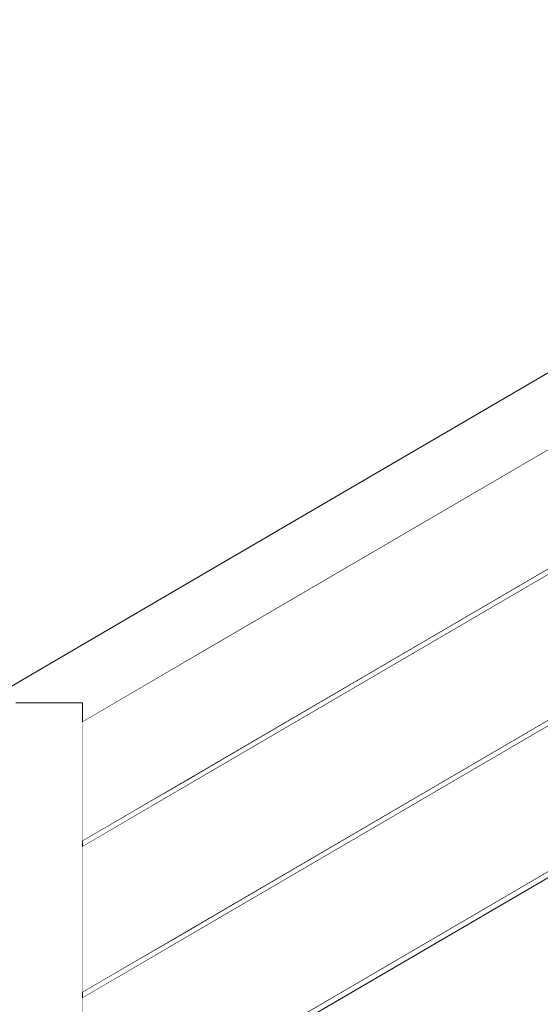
# Model space of a CAD drawing. Header units: millimetres. Extents: x -101298 to -58298, y 45839 to 66839.
# Tile 116 of 124: x -83059 to -82670, y 60989 to 61726. Entities that reach past the tile are written whole.
import ezdxf

# ---------------------------------------------------------------- set-up
doc = ezdxf.new("R2010")
doc.units = ezdxf.units.MM
doc.header["$MEASUREMENT"] = 0
doc.linetypes.add('Wipeout_Contour', pattern=[1000, 0, -1000])
doc.layers.add('Nowe_Konstrukcja - Schody', color=7, linetype='Continuous')
doc.layers.add('Nowe_Konstrukcja - Ściany zew', color=7, linetype='Continuous')
doc.layers.add('Nowe_Konstrukcja - Schody_Nr_pióra__101', color=250, linetype='Continuous', lineweight=13, true_color=0x333333)

msp = doc.modelspace()

# ---------------------------------------------------------------- wipeouts: each hides what was drawn before it
at = {"color": 254, "linetype": 'Wipeout_Contour', "lineweight": 0, "ltscale": 412878.330944}
msp.add_wipeout([(-83218.92, 61134.8), (-83216.18, 61130.12), (-83046.18, 61229.47), (-83048.92, 61234.15)], dxfattribs=at).dxf.layer = 'Nowe_Konstrukcja - Schody'
at = {"color": 254, "linetype": 'Wipeout_Contour', "lineweight": 0, "ltscale": 411369.443878}
msp.add_wipeout([(-82927.98, 60933.05), (-82927.26, 60931.83), (-82647.26, 61095.46), (-82647.98, 61096.68)], dxfattribs=at).dxf.layer = 'Nowe_Konstrukcja - Schody'

# ---------------------------------------------------------------- next in the draw order: wipeouts: each hides what was drawn before it
at = {"color": 254, "linetype": 'Wipeout_Contour', "lineweight": 0, "ltscale": 722394.004637}
msp.add_wipeout([(-83046.18, 61229.47), (-83216.18, 61130.12), (-83212.09, 61123.12), (-83062.26, 61210.68), (-83062.26, 61214.21), (-83056.22, 61214.21), (-83042.09, 61222.47)], dxfattribs=at).dxf.layer = 'Nowe_Konstrukcja - Schody'
at = {"color": 254, "linetype": 'Wipeout_Contour', "lineweight": 0, "ltscale": 411364.24865}
msp.add_wipeout([(-82927.26, 60931.83), (-82926.55, 60930.6), (-82646.55, 61094.24), (-82647.26, 61095.46)], dxfattribs=at).dxf.layer = 'Nowe_Konstrukcja - Schody'

# ---------------------------------------------------------------- next in the draw order: wipeouts: each hides what was drawn before it
at = {"color": 254, "linetype": 'Wipeout_Contour', "lineweight": 0, "ltscale": 309509.480822}
msp.add_wipeout([(-83042.09, 61222.47), (-83056.22, 61214.21), (-83037.26, 61214.21)], dxfattribs=at).dxf.layer = 'Nowe_Konstrukcja - Schody'
at = {"color": 254, "linetype": 'Wipeout_Contour', "lineweight": 0, "ltscale": 411360.575064}
msp.add_wipeout([(-82926.55, 60930.6), (-82926.25, 60930.1), (-82646.25, 61093.73), (-82646.55, 61094.24)], dxfattribs=at).dxf.layer = 'Nowe_Konstrukcja - Schody'

# ---------------------------------------------------------------- next in the draw order: wipeouts: each hides what was drawn before it
at = {"color": 254, "linetype": 'Wipeout_Contour', "lineweight": 0, "ltscale": 412891.776614}
msp.add_wipeout([(-83049.88, 61235.79), (-83219.88, 61136.44), (-83218.92, 61134.8), (-83048.92, 61234.15)], dxfattribs=at).dxf.layer = 'Nowe_Konstrukcja - Schody'
at = {"color": 254, "linetype": 'Wipeout_Contour', "lineweight": 0, "ltscale": 411373.117452}
msp.add_wipeout([(-82928.27, 60933.55), (-82927.98, 60933.05), (-82647.98, 61096.68), (-82648.27, 61097.19)], dxfattribs=at).dxf.layer = 'Nowe_Konstrukcja - Schody'

# ---------------------------------------------------------------- next in the draw order: wipeouts: each hides what was drawn before it
at = {"color": 254, "linetype": 'Wipeout_Contour', "lineweight": 0, "ltscale": 412621.63386}
msp.add_wipeout([(-83048.92, 61234.15), (-83046.18, 61229.47), (-82936.18, 61293.75), (-82938.92, 61298.43)], dxfattribs=at).dxf.layer = 'Nowe_Konstrukcja - Schody'

# ---------------------------------------------------------------- next in the draw order: wipeouts: each hides what was drawn before it
at = {"color": 254, "linetype": 'Wipeout_Contour', "lineweight": 0, "ltscale": 412596.774193}
msp.add_wipeout([(-83046.18, 61229.47), (-83042.09, 61222.47), (-82932.09, 61286.75), (-82936.18, 61293.75)], dxfattribs=at).dxf.layer = 'Nowe_Konstrukcja - Schody'

# ---------------------------------------------------------------- next in the draw order: wipeouts: each hides what was drawn before it
at = {"color": 254, "linetype": 'Wipeout_Contour', "lineweight": 0, "ltscale": 412564.293846}
msp.add_wipeout([(-83042.09, 61222.47), (-83037.26, 61214.21), (-82927.26, 61278.49), (-82932.09, 61286.75)], dxfattribs=at).dxf.layer = 'Nowe_Konstrukcja - Schody'

# ---------------------------------------------------------------- next in the draw order: wipeouts: each hides what was drawn before it
at = {"color": 254, "linetype": 'Wipeout_Contour', "lineweight": 0, "ltscale": 412522.685972}
msp.add_wipeout([(-83037.26, 61214.21), (-83018.3, 61214.21), (-82922.44, 61270.23), (-82927.26, 61278.49)], dxfattribs=at).dxf.layer = 'Nowe_Konstrukcja - Schody'

# ---------------------------------------------------------------- next in the draw order: wipeouts: each hides what was drawn before it
at = {"color": 254, "linetype": 'Wipeout_Contour', "lineweight": 0, "ltscale": 515623.948798}
msp.add_wipeout([(-83018.3, 61214.21), (-83012.26, 61214.21), (-83012.26, 61208.34), (-82918.34, 61263.23), (-82922.44, 61270.23)], dxfattribs=at).dxf.layer = 'Nowe_Konstrukcja - Schody'

# ---------------------------------------------------------------- next in the draw order: wipeouts: each hides what was drawn before it
at = {"color": 254, "linetype": 'Wipeout_Contour', "lineweight": 0, "ltscale": 412458.311344}
msp.add_wipeout([(-83012.26, 61208.34), (-83012.26, 61202.06), (-82915.61, 61258.55), (-82918.34, 61263.23)], dxfattribs=at).dxf.layer = 'Nowe_Konstrukcja - Schody'

# ---------------------------------------------------------------- next in the draw order: wipeouts: each hides what was drawn before it
at = {"color": 254, "linetype": 'Wipeout_Contour', "lineweight": 0, "ltscale": 412446.555122}
msp.add_wipeout([(-82915.61, 61258.55), (-83012.26, 61202.06), (-83012.26, 61199.86), (-82914.65, 61256.91)], dxfattribs=at).dxf.layer = 'Nowe_Konstrukcja - Schody'

# ---------------------------------------------------------------- next in the draw order: wipeouts: each hides what was drawn before it
at = {"color": 254, "linetype": 'Wipeout_Contour', "lineweight": 0, "ltscale": 412635.087896}
msp.add_wipeout([(-82939.88, 61300.08), (-83049.88, 61235.79), (-83048.92, 61234.15), (-82938.92, 61298.43)], dxfattribs=at).dxf.layer = 'Nowe_Konstrukcja - Schody'
at = {"color": 254, "linetype": 'Wipeout_Contour', "lineweight": 0, "ltscale": 411467.701903}
msp.add_wipeout([(-83062.26, 60214.86), (-83012.26, 60214.86), (-83012.26, 61214.21), (-83062.26, 61214.21)], dxfattribs=at).dxf.layer = 'Nowe_Konstrukcja - Schody'

# ---------------------------------------------------------------- next in the draw order: linework, layer by layer
at = {"layer": 'Nowe_Konstrukcja - Schody_Nr_pióra__101', "color": 250, "linetype": 'Continuous', "lineweight": 13, "true_color": 0x333333}
for p, q in [((-83219.88, 61136.44), (-83049.88, 61235.79)), ((-83062.26, 61214.21), (-83012.26, 61214.21))]:
    msp.add_line(p, q, dxfattribs=at)

# ---------------------------------------------------------------- next in the draw order: wipeouts: each hides what was drawn before it
at = {"color": 254, "linetype": 'Wipeout_Contour', "lineweight": 0, "ltscale": 412266.019406}
msp.add_wipeout([(-82938.92, 61298.43), (-82936.18, 61293.75), (-82656.18, 61457.39), (-82658.92, 61462.07)], dxfattribs=at).dxf.layer = 'Nowe_Konstrukcja - Schody'
at = {"color": 254, "linetype": 'Wipeout_Contour', "lineweight": 0, "ltscale": 411972.421698}
msp.add_wipeout([(-83012.26, 60997.12), (-83012.26, 60995.48), (-82927.26, 61045.16), (-82927.98, 61046.38)], dxfattribs=at).dxf.layer = 'Nowe_Konstrukcja - Schody'

# ---------------------------------------------------------------- next in the draw order: wipeouts: each hides what was drawn before it
at = {"color": 254, "linetype": 'Wipeout_Contour', "lineweight": 0, "ltscale": 412241.138284}
msp.add_wipeout([(-82936.18, 61293.75), (-82932.09, 61286.75), (-82652.09, 61450.39), (-82656.18, 61457.39)], dxfattribs=at).dxf.layer = 'Nowe_Konstrukcja - Schody'
at = {"color": 254, "linetype": 'Wipeout_Contour', "lineweight": 0, "ltscale": 411967.884928}
msp.add_wipeout([(-83012.26, 60995.48), (-83012.26, 60993.85), (-82926.55, 61043.94), (-82927.26, 61045.16)], dxfattribs=at).dxf.layer = 'Nowe_Konstrukcja - Schody'

# ---------------------------------------------------------------- next in the draw order: wipeouts: each hides what was drawn before it
at = {"color": 254, "linetype": 'Wipeout_Contour', "lineweight": 0, "ltscale": 412208.6299}
msp.add_wipeout([(-82932.09, 61286.75), (-82927.26, 61278.49), (-82647.26, 61442.13), (-82652.09, 61450.39)], dxfattribs=at).dxf.layer = 'Nowe_Konstrukcja - Schody'
at = {"color": 254, "linetype": 'Wipeout_Contour', "lineweight": 0, "ltscale": 411964.678079}
msp.add_wipeout([(-83012.26, 60993.85), (-83012.26, 60993.17), (-82926.25, 61043.43), (-82926.55, 61043.94)], dxfattribs=at).dxf.layer = 'Nowe_Konstrukcja - Schody'

# ---------------------------------------------------------------- next in the draw order: wipeouts: each hides what was drawn before it
at = {"color": 254, "linetype": 'Wipeout_Contour', "lineweight": 0, "ltscale": 412173.443564}
msp.add_wipeout([(-82927.26, 61278.49), (-82922.44, 61270.23), (-82642.44, 61433.87), (-82647.26, 61442.13)], dxfattribs=at).dxf.layer = 'Nowe_Konstrukcja - Schody'
at = {"color": 254, "linetype": 'Wipeout_Contour', "lineweight": 0, "ltscale": 411975.630833}
msp.add_wipeout([(-83012.26, 60997.8), (-83012.26, 60997.12), (-82927.98, 61046.38), (-82928.27, 61046.89)], dxfattribs=at).dxf.layer = 'Nowe_Konstrukcja - Schody'

# ---------------------------------------------------------------- next in the draw order: wipeouts: each hides what was drawn before it
at = {"color": 254, "linetype": 'Wipeout_Contour', "lineweight": 0, "ltscale": 412140.936078}
msp.add_wipeout([(-82922.44, 61270.23), (-82918.34, 61263.23), (-82638.34, 61426.87), (-82642.44, 61433.87)], dxfattribs=at).dxf.layer = 'Nowe_Konstrukcja - Schody'
at = {"color": 254, "linetype": 'Wipeout_Contour', "lineweight": 0, "ltscale": 411638.559295}
msp.add_wipeout([(-82927.98, 61046.38), (-82927.26, 61045.16), (-82647.26, 61208.79), (-82647.98, 61210.02)], dxfattribs=at).dxf.layer = 'Nowe_Konstrukcja - Schody'

# ---------------------------------------------------------------- next in the draw order: wipeouts: each hides what was drawn before it
at = {"color": 254, "linetype": 'Wipeout_Contour', "lineweight": 0, "ltscale": 412116.056207}
msp.add_wipeout([(-82918.34, 61263.23), (-82915.61, 61258.55), (-82635.61, 61422.19), (-82638.34, 61426.87)], dxfattribs=at).dxf.layer = 'Nowe_Konstrukcja - Schody'
at = {"color": 254, "linetype": 'Wipeout_Contour', "lineweight": 0, "ltscale": 411633.362085}
msp.add_wipeout([(-82927.26, 61045.16), (-82926.55, 61043.94), (-82646.55, 61207.57), (-82647.26, 61208.79)], dxfattribs=at).dxf.layer = 'Nowe_Konstrukcja - Schody'

# ---------------------------------------------------------------- next in the draw order: wipeouts: each hides what was drawn before it
at = {"color": 254, "linetype": 'Wipeout_Contour', "lineweight": 0, "ltscale": 412102.5914}
msp.add_wipeout([(-82635.61, 61422.19), (-82915.61, 61258.55), (-82914.65, 61256.91), (-82634.65, 61420.54)], dxfattribs=at).dxf.layer = 'Nowe_Konstrukcja - Schody'
at = {"color": 254, "linetype": 'Wipeout_Contour', "lineweight": 0, "ltscale": 411629.687097}
msp.add_wipeout([(-82926.55, 61043.94), (-82926.25, 61043.43), (-82646.25, 61207.07), (-82646.55, 61207.57)], dxfattribs=at).dxf.layer = 'Nowe_Konstrukcja - Schody'

# ---------------------------------------------------------------- next in the draw order: wipeouts: each hides what was drawn before it
at = {"color": 254, "linetype": 'Wipeout_Contour', "lineweight": 0, "ltscale": 412279.485053}
msp.add_wipeout([(-82659.88, 61463.71), (-82939.88, 61300.08), (-82938.92, 61298.43), (-82658.92, 61462.07)], dxfattribs=at).dxf.layer = 'Nowe_Konstrukcja - Schody'
at = {"color": 254, "linetype": 'Wipeout_Contour', "lineweight": 0, "ltscale": 411642.234271}
msp.add_wipeout([(-82928.27, 61046.89), (-82927.98, 61046.38), (-82647.98, 61210.02), (-82648.27, 61210.52)], dxfattribs=at).dxf.layer = 'Nowe_Konstrukcja - Schody'

# ---------------------------------------------------------------- next in the draw order: linework, layer by layer
at = {"layer": 'Nowe_Konstrukcja - Schody_Nr_pióra__101', "color": 250, "linetype": 'Continuous', "lineweight": 13, "true_color": 0x333333}
for p, q in [((-83049.88, 61235.79), (-82939.88, 61300.08)), ((-82928.27, 60933.55), (-82648.27, 61097.19)), ((-82926.25, 60930.1), (-82646.25, 61093.73)), ((-83012.26, 60997.8), (-82928.27, 61046.89)), ((-83012.26, 60993.17), (-82926.25, 61043.43))]:
    msp.add_line(p, q, dxfattribs=at)

# ---------------------------------------------------------------- next in the draw order: wipeouts: each hides what was drawn before it
at = {"color": 254, "linetype": 'Wipeout_Contour', "lineweight": 0, "ltscale": 412241.173021}
msp.add_wipeout([(-83012.26, 61110.45), (-83012.26, 61108.82), (-82927.26, 61158.49), (-82927.98, 61159.71)], dxfattribs=at).dxf.layer = 'Nowe_Konstrukcja - Schody'

# ---------------------------------------------------------------- next in the draw order: wipeouts: each hides what was drawn before it
at = {"color": 254, "linetype": 'Wipeout_Contour', "lineweight": 0, "ltscale": 412236.632922}
msp.add_wipeout([(-83012.26, 61108.82), (-83012.26, 61107.18), (-82926.55, 61157.27), (-82927.26, 61158.49)], dxfattribs=at).dxf.layer = 'Nowe_Konstrukcja - Schody'

# ---------------------------------------------------------------- next in the draw order: wipeouts: each hides what was drawn before it
at = {"color": 254, "linetype": 'Wipeout_Contour', "lineweight": 0, "ltscale": 412233.423712}
msp.add_wipeout([(-83012.26, 61107.18), (-83012.26, 61106.5), (-82926.25, 61156.77), (-82926.55, 61157.27)], dxfattribs=at).dxf.layer = 'Nowe_Konstrukcja - Schody'

# ---------------------------------------------------------------- next in the draw order: wipeouts: each hides what was drawn before it
at = {"color": 254, "linetype": 'Wipeout_Contour', "lineweight": 0, "ltscale": 412244.384505}
msp.add_wipeout([(-83012.26, 61111.13), (-83012.26, 61110.45), (-82927.98, 61159.71), (-82928.27, 61160.22)], dxfattribs=at).dxf.layer = 'Nowe_Konstrukcja - Schody'

# ---------------------------------------------------------------- next in the draw order: linework, layer by layer
at = {"layer": 'Nowe_Konstrukcja - Schody_Nr_pióra__101', "color": 250, "linetype": 'Continuous', "lineweight": 13, "true_color": 0x333333}
msp.add_line((-83012.26, 60214.86), (-83012.26, 61214.21), dxfattribs=at)

# ---------------------------------------------------------------- next in the draw order: wipeouts: each hides what was drawn before it
at = {"color": 254, "linetype": 'Wipeout_Contour', "lineweight": 0, "ltscale": 411907.997812}
msp.add_wipeout([(-82927.98, 61159.71), (-82927.26, 61158.49), (-82647.26, 61322.13), (-82647.98, 61323.35)], dxfattribs=at).dxf.layer = 'Nowe_Konstrukcja - Schody'

# ---------------------------------------------------------------- next in the draw order: wipeouts: each hides what was drawn before it
at = {"color": 254, "linetype": 'Wipeout_Contour', "lineweight": 0, "ltscale": 411902.798627}
msp.add_wipeout([(-82927.26, 61158.49), (-82926.55, 61157.27), (-82646.55, 61320.91), (-82647.26, 61322.13)], dxfattribs=at).dxf.layer = 'Nowe_Konstrukcja - Schody'

# ---------------------------------------------------------------- next in the draw order: wipeouts: each hides what was drawn before it
at = {"color": 254, "linetype": 'Wipeout_Contour', "lineweight": 0, "ltscale": 411899.122242}
msp.add_wipeout([(-82926.55, 61157.27), (-82926.25, 61156.77), (-82646.25, 61320.4), (-82646.55, 61320.91)], dxfattribs=at).dxf.layer = 'Nowe_Konstrukcja - Schody'

# ---------------------------------------------------------------- next in the draw order: wipeouts: each hides what was drawn before it
at = {"color": 254, "linetype": 'Wipeout_Contour', "lineweight": 0, "ltscale": 411911.674186}
msp.add_wipeout([(-82928.27, 61160.22), (-82927.98, 61159.71), (-82647.98, 61323.35), (-82648.27, 61323.85)], dxfattribs=at).dxf.layer = 'Nowe_Konstrukcja - Schody'

# ---------------------------------------------------------------- next in the draw order: linework, layer by layer
at = {"layer": 'Nowe_Konstrukcja - Schody_Nr_pióra__101', "color": 250, "linetype": 'Continuous', "lineweight": 13, "true_color": 0x333333}
for p, q in [((-82939.88, 61300.08), (-82659.88, 61463.71)), ((-82914.65, 61256.91), (-82634.65, 61420.54)), ((-82928.27, 61160.22), (-82648.27, 61323.85)), ((-82926.25, 61156.77), (-82646.25, 61320.4)), ((-83012.26, 61199.86), (-82914.65, 61256.91)), ((-82928.27, 61046.89), (-82648.27, 61210.52)), ((-82926.25, 61043.43), (-82646.25, 61207.07)), ((-83012.26, 61111.13), (-82928.27, 61160.22)), ((-83012.26, 61106.5), (-82926.25, 61156.77))]:
    msp.add_line(p, q, dxfattribs=at)

# ---------------------------------------------------------------- next in the draw order: wipeouts: each hides what was drawn before it
at = {"color": 254, "linetype": 'Wipeout_Contour', "lineweight": 0, "ltscale": 720194.474743}
msp.add_wipeout([(-83012.26, 61199.86), (-83012.26, 61111.13), (-82368.27, 61487.49), (-82112.26, 61637.11), (-82112.26, 61725.83), (-82354.65, 61584.18), (-82634.65, 61420.54)], dxfattribs=at).dxf.layer = 'Nowe_Konstrukcja - Ściany zew'

# ---------------------------------------------------------------- next in the draw order: wipeouts: each hides what was drawn before it
at = {"color": 254, "linetype": 'Wipeout_Contour', "lineweight": 0, "ltscale": 617059.223067}
msp.add_wipeout([(-83012.26, 61106.5), (-83012.26, 60997.8), (-82112.26, 61523.77), (-82112.26, 61632.47), (-82366.25, 61484.04), (-82646.25, 61320.4)], dxfattribs=at).dxf.layer = 'Nowe_Konstrukcja - Ściany zew'

# ---------------------------------------------------------------- next in the draw order: wipeouts: each hides what was drawn before it
at = {"color": 254, "linetype": 'Wipeout_Contour', "lineweight": 0, "ltscale": 822085.237204}
msp.add_wipeout([(-83012.26, 60884.47), (-82648.27, 61097.19), (-82368.27, 61260.82), (-82112.26, 61410.44), (-82112.26, 61519.14), (-82366.25, 61370.7), (-82646.25, 61207.07), (-83012.26, 60993.17)], dxfattribs=at).dxf.layer = 'Nowe_Konstrukcja - Ściany zew'

doc.saveas('drawing.dxf')
